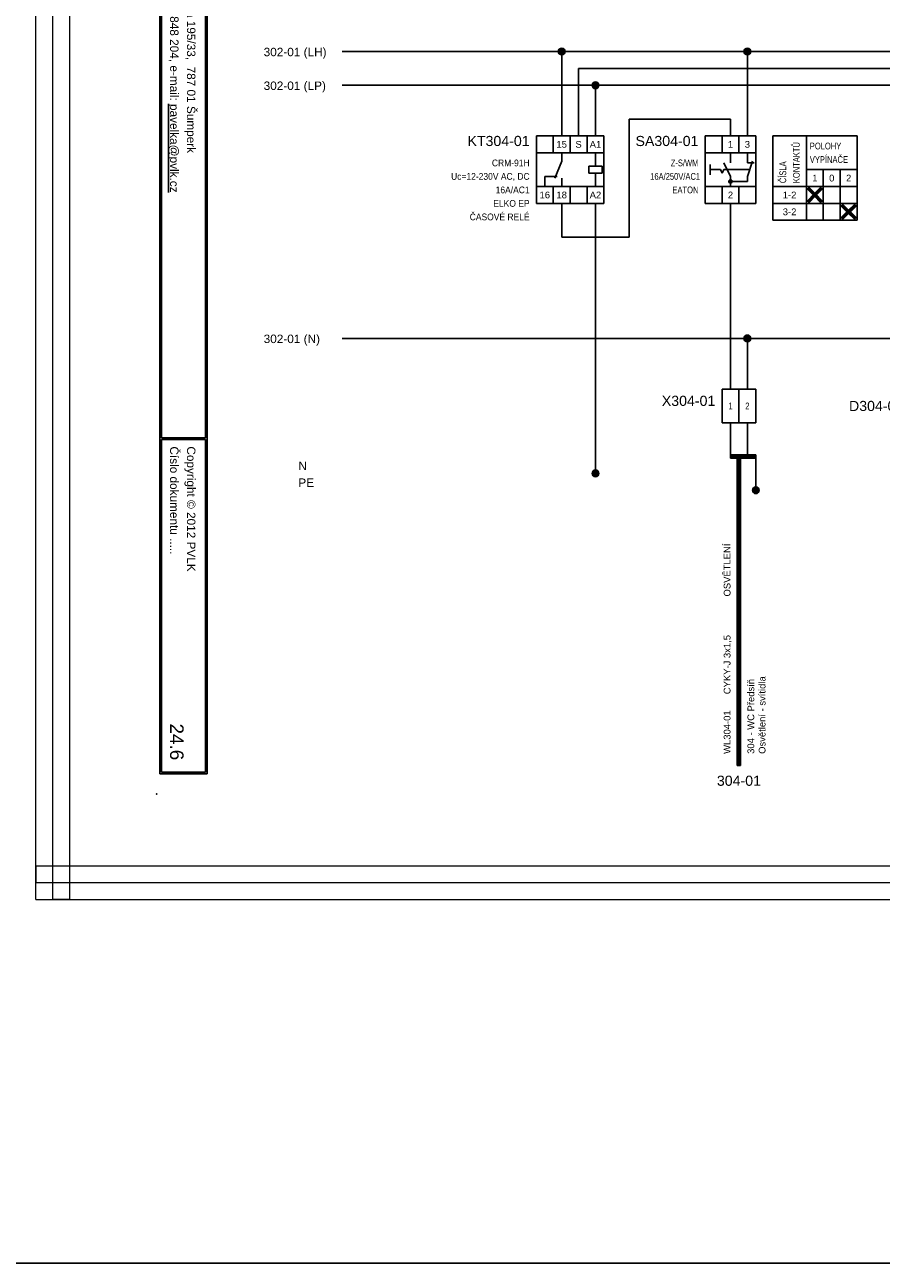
# Model space of a CAD drawing. Extents: x -3642 to 3381, y 3251 to 3904.
# Tile 17 of 41: x -912 to -659, y 3251 to 3618. Entities that reach past the tile are written whole.
import ezdxf
from ezdxf.enums import TextEntityAlignment as Align

# ---------------------------------------------------------------- set-up
doc = ezdxf.new("R2010")
doc.units = 0
doc.header["$MEASUREMENT"] = 0
for name, color, linetype in [('1-KRESBA', 7, 'Continuous'), ('__Bílá', 7, 'Continuous'), ('__Rudá 010', 10, 'Continuous'), ('__Svmodrá', 4, 'Continuous'), ('__Vínová 220', 220, 'Continuous'), ('__Zelená', 3, 'Continuous'), ('__Černá 250', 7, 'Continuous')]:
    doc.layers.add(name, color=color, linetype=linetype)
doc.styles.add('Arial', font='arial.ttf')
doc.styles.add('GENERATED_STYLE_1', font='arial.ttf')

# ---------------------------------------------------------------- blocks, each defined once
blk = doc.blocks.new('BLK_Razítko_malé_pro_rozváděče')
at = {"layer": '__Bílá'}
for p, q in [((15, -1), (15, -20)), ((15, -1), (294, -1)), ((15.5, -1.5), (15.5, -19.5)), ((15.5, -1.5), (184.5, -1.5)), ((184.5, -1.5), (184.5, -19.5)), ((185, -1.5), (185, -19.5)), ((185, -1.5), (293.5, -1.5)), ((293.5, -19.5), (293.5, -1.5)), ((294, -20), (294, -1)), ((15, -20), (294, -20)), ((15.5, -19.5), (184.5, -19.5)), ((185, -19.5), (293.5, -19.5)), ((15, -405), (15, -419)), ((15, -405), (294, -405)), ((15.5, -405.5), (15.5, -418.5)), ((15.5, -405.5), (194.5, -405.5)), ((194.5, -405.5), (194.5, -418.5)), ((195, -405.5), (195, -418.5)), ((195, -405.5), (293.5, -405.5)), ((293.5, -405.5), (293.5, -418.5)), ((294, -405), (294, -419)), ((15, -419), (294, -419)), ((15.5, -418.5), (194.5, -418.5)), ((195, -418.5), (293.5, -418.5))]:
    blk.add_line(p, q, dxfattribs=at)
for p in [(0, 0), (300, 0), (0, -420), (300, -420)]:
    blk.add_point(p, dxfattribs=at)
at = {"layer": '__Bílá', "style": 'Arial'}
for s, height, p in [('-', 3, (38, -7)), ('Dokument', 2.5, (187, -7)), ('-', 3, (210.5, -7)), ('SO/PS', 2.5, (17.5, -12)), ('-', 3, (38, -12)), ('Vypracoval', 2.5, (187, -12)), ('-', 3, (210.5, -12)), ('Investor', 2.5, (17.5, -17)), ('Datum', 2.5, (187, -17)), ('-', 3, (38, -17)), ('-', 3, (210.5, -17)), ('PVLK PROJECT s.r.o. , Langrova 195/33,  787 01 Šumperk', 2.5, (17.5, -411)), ('Copyright © 2012 PVLK', 2.5, (197, -411)), ('Telefon: 773 836 685, mobil: 777 848 204, e-mail: %%Upavelka@pvlk.cz', 2.5, (17.5, -416)), ('Číslo dokumentu .....', 2.5, (197, -416))]:
    blk.add_text(s, height=height, dxfattribs=at).set_placement(p)
at = {"layer": '__Vínová 220', "char_height": 2.5, "attachment_point": 7, "style": 'Arial'}
for s, insert in [('715 0908', (17.5, -7)), ('Rozšíření výrobního areálu firmy PLASTKON PRODUCT, S.R.O.', (42.5, -7.75)), ('R3 – Hlavní rozváděč 3NP', (215, -7.75)), ('SO 02 - Novostavba skladovací haly s administrativní budovou', (42.5, -12.75)), ('Miroslav Pavelka', (215, -12.75)), ('Plastkon product, s.r.o., Hlavní 147, Mikulovice 790 84', (42.5, -17.75)), ('06/2016', (215, -17.75))]:
    blk.add_mtext(s, dxfattribs=dict(at, insert=insert))
at = {"layer": '__Vínová 220', "style": 'Arial'}
blk.add_attdef('ČÍSLO', text='', height=4, dxfattribs=at).set_placement((290, -416), align=Align.RIGHT)
blk = doc.blocks.new('CRM-91H')
for p, q in [((-4.26, 10.79), (-4.26, -9.21)), ((-4.26, 10.79), (15.74, 10.79)), ((0.74, 5.79), (0.74, 10.79)), ((5.74, 10.79), (5.74, 5.79)), ((10.74, 5.79), (10.74, 10.79)), ((15.74, 10.79), (15.74, -9.21)), ((15.74, 5.79), (-4.26, 5.79)), ((3.24, 3.29), (3.24, 5.79)), ((13.24, 1.79), (13.24, 5.79)), ((1.24, -1.71), (3.24, 3.29)), ((11.24, -0.21), (11.24, 1.79)), ((11.24, 1.79), (15.24, 1.79)), ((15.24, 1.79), (15.24, -0.21)), ((-1.76, -1.21), (-1.76, -4.21)), ((-1.76, -1.21), (1.92, -1.21)), ((3.24, -1.71), (3.24, -4.21)), ((15.24, -0.21), (11.24, -0.21)), ((13.24, -4.21), (13.24, -0.21)), ((15.74, -4.21), (-4.26, -4.21)), ((0.74, -4.21), (0.74, -9.21)), ((5.74, -4.21), (5.74, -9.21)), ((10.74, -4.21), (10.74, -9.21)), ((15.74, -9.21), (-4.26, -9.21))]:
    blk.add_line(p, q)
at = {"style": 'Arial'}
for s, p in [('15', (3.24, 7.29)), ('S', (8.24, 7.29)), ('A1', (13.24, 7.29)), ('16', (-1.76, -7.71)), ('18', (3.24, -7.71)), ('A2', (13.24, -7.71))]:
    blk.add_text(s, height=2, dxfattribs=at).set_placement(p, align=Align.CENTER)
blk.add_attdef('POPIS', text='', height=3, dxfattribs=at).set_placement((-6.26, 7.79), align=Align.RIGHT)
at = {"style": 'Arial', "width": 0.9}
for tag, p in [('TYP', (-6.26, 1.79)), ('CÍVKA', (-6.26, -2.21)), ('PROUD', (-6.26, -6.21)), ('DOPLŇ1', (-6.26, -10.21)), ('DOPLŇ2', (-6.26, -14.21))]:
    blk.add_attdef(tag, text='', height=2, dxfattribs=at).set_placement(p, align=Align.RIGHT)
blk = doc.blocks.new('V0085A01')
h = blk.add_hatch(color=256)
edge = h.paths.add_edge_path()
edge.add_arc((0, 0), 1, 0, 360)
blk.add_circle((0, 0), 1)
blk = doc.blocks.new('V0109A02')
for p, q in [((0, 0), (0, 10)), ((5, 10), (0, 10)), ((5, 0), (5, 10)), ((10, 10), (5, 10)), ((10, 0), (10, 10)), ((5, 0), (0, 0)), ((10, 0), (5, 0))]:
    blk.add_line(p, q)
at = {"style": 'Arial'}
blk.add_attdef('POPIS', text='', height=3, dxfattribs=at).set_placement((-2, 5), align=Align.RIGHT)
at = {"style": 'Arial', "width": 0.8}
for tag, p in [('S1', (2.5, 5)), ('S2', (7.5, 5))]:
    blk.add_attdef(tag, text='', height=2, dxfattribs=at).set_placement(p, align=Align.MIDDLE)
blk = doc.blocks.new('L0001A01')
h = blk.add_hatch(color=256)
edge = h.paths.add_edge_path()
edge.add_arc((0, 0), 1, 0, 360)
blk.add_circle((0, 0), 1)
blk = doc.blocks.new('V0109A03')
for p, q in [((5, 10), (0, 10)), ((0, 0), (0, 10)), ((10, 10), (5, 10)), ((5, 0), (5, 10)), ((15, 10), (10, 10)), ((10, 0), (10, 10)), ((15, 0), (15, 10)), ((5, 0), (0, 0)), ((10, 0), (5, 0)), ((15, 0), (10, 0))]:
    blk.add_line(p, q)
at = {"style": 'Arial'}
blk.add_attdef('POPIS', text='', height=3, dxfattribs=at).set_placement((-2, 5), align=Align.RIGHT)
at = {"style": 'Arial', "width": 0.8}
for tag, p in [('S1', (2.5, 5)), ('S2', (7.5, 5)), ('S3', (12.5, 5))]:
    blk.add_attdef(tag, text='', height=2, dxfattribs=at).set_placement(p, align=Align.MIDDLE)
blk = doc.blocks.new('feva2774')
h = blk.add_hatch(color=256)
h.paths.add_polyline_path([(5, -3), (5, -3.5), (5.5, -3.5, 0.414214)])
h.paths.add_polyline_path([(5, -3.5), (5, -4, 0.414214), (5.5, -3.5)])
h.paths.add_polyline_path([(5, -4), (5, -3, 0.414214), (4.5, -3.5, 0.414214)])
for points in [[(30, -7), (28.5, -5.5), (28, -5.5), (28, -6), (29.5, -7.5), (28, -9), (28, -9.5), (28.5, -9.5), (30, -8), (31.5, -9.5), (32, -9.5), (32, -9), (30.5, -7.5), (32, -6), (32, -5.5), (31.5, -5.5)], [(40, -12), (38.5, -10.5), (38, -10.5), (38, -11), (39.5, -12.5), (38, -14), (38, -14.5), (38.5, -14.5), (40, -13), (41.5, -14.5), (42, -14.5), (42, -14), (40.5, -12.5), (42, -11), (42, -10.5), (41.5, -10.5)]]:
    blk.add_hatch(color=256).paths.add_polyline_path(points)
for p, q in [((-2.5, 10), (-2.5, -10)), ((-2.5, 10), (12.5, 10)), ((2.5, 10), (2.5, 5)), ((7.5, 10), (7.5, 5)), ((12.5, 10), (12.5, -10)), ((17.5, 10), (17.5, -15)), ((17.5, 10), (42.5, 10)), ((27.5, 10), (27.5, -15)), ((42.5, 10), (42.5, -15)), ((12.5, 5), (-2.5, 5)), ((5, 2), (5, 5)), ((10, 2), (10, 5)), ((-1, 1.5), (-1, -1.5)), ((2, 0), (-1, 0)), ((2, 0), (2.5, -1)), ((2.5, -1), (3, 0)), ((5, -2), (3, 2)), ((10.67, 0), (3, 0)), ((10, -2), (11.5, 2.5)), ((12, 2), (10, 2)), ((42.5, 0), (27.5, 0)), ((32.5, 0), (32.5, -15)), ((37.5, 0), (37.5, -15)), ((5, -2), (5, -5)), ((5, -3.5), (10, -3.5)), ((10, -2), (10, -3.5)), ((12.5, -5), (-2.5, -5)), ((2.5, -5), (2.5, -10)), ((7.5, -5), (7.5, -10)), ((42.5, -5), (17.5, -5)), ((28, -6), (28, -5.5)), ((28, -5.5), (28.5, -5.5)), ((29.5, -7.5), (28, -6)), ((28.5, -5.5), (30, -7)), ((31.5, -5.5), (30, -7)), ((30.5, -7.5), (32, -6)), ((32, -5.5), (31.5, -5.5)), ((32, -6), (32, -5.5)), ((12.5, -10), (-2.5, -10)), ((42.5, -10), (17.5, -10)), ((29.5, -7.5), (28, -9)), ((28, -9), (28, -9.5)), ((28, -9.5), (28.5, -9.5)), ((28.5, -9.5), (30, -8)), ((31.5, -9.5), (30, -8)), ((30.5, -7.5), (32, -9)), ((32, -9.5), (31.5, -9.5)), ((32, -9), (32, -9.5)), ((38, -11), (38, -10.5)), ((38, -10.5), (38.5, -10.5)), ((39.5, -12.5), (38, -11)), ((38.5, -10.5), (40, -12)), ((41.5, -10.5), (40, -12)), ((40.5, -12.5), (42, -11)), ((42, -10.5), (41.5, -10.5)), ((42, -11), (42, -10.5)), ((39.5, -12.5), (38, -14)), ((38, -14), (38, -14.5)), ((38, -14.5), (38.5, -14.5)), ((38.5, -14.5), (40, -13)), ((41.5, -14.5), (40, -13)), ((40.5, -12.5), (42, -14)), ((42, -14.5), (41.5, -14.5)), ((42, -14), (42, -14.5)), ((42.5, -15), (17.5, -15))]:
    blk.add_line(p, q)
blk.add_circle((5, -3.5), 0.5)
at = {"style": 'Arial'}
for s, p in [('1', (5, 6.5)), ('3', (10, 6.5)), ('1', (30, -3.5)), ('0', (35, -3.5)), ('2', (40, -3.5)), ('2', (5, -8.5)), ('1-2', (22.5, -8.5)), ('3-2', (22.5, -13.5))]:
    blk.add_text(s, height=2, dxfattribs=at).set_placement(p, align=Align.CENTER)
at = {"style": 'Arial', "width": 0.8}
for s, p in [('KONTAKTŮ', (25.5, -4)), ('ČÍSLA', (21.5, -4))]:
    blk.add_text(s, height=2, rotation=90, dxfattribs=at).set_placement(p)
for s, p in [('POLOHY', (28.5, 6)), ('VYPÍNAČE', (28.5, 2))]:
    blk.add_text(s, height=2, dxfattribs=at).set_placement(p)
at = {"style": 'Arial'}
blk.add_attdef('POPIS', text='', height=3, dxfattribs=at).set_placement((-4.5, 7), align=Align.RIGHT)
at = {"style": 'Arial', "width": 0.8}
for tag, p in [('TYP', (-4.5, 1)), ('AC1(PROUD)', (-4, -3)), ('DOPLŇ1', (-4.5, -7))]:
    blk.add_attdef(tag, text='', height=2, dxfattribs=at).set_placement(p, align=Align.RIGHT)

msp = doc.modelspace()

# ---------------------------------------------------------------- linework, layer by layer
at = {"layer": '1-KRESBA'}
for p, q in [((-543.31, 3610), (-818.31, 3610)), ((-753.31, 3585), (-753.31, 3610)), ((-698.31, 3585), (-698.31, 3610)), ((-638.31, 3605), (-748.31, 3605)), ((-748.31, 3605), (-748.31, 3585)), ((-818.31, 3600), (-543.31, 3600)), ((-743.31, 3585), (-743.31, 3600)), ((-703.31, 3590), (-733.31, 3590)), ((-733.31, 3590), (-733.31, 3555)), ((-703.31, 3585), (-703.31, 3590)), ((-753.31, 3565), (-753.31, 3555)), ((-743.31, 3565), (-743.31, 3485)), ((-703.31, 3565), (-703.31, 3510)), ((-733.31, 3555), (-753.31, 3555)), ((-543.31, 3525), (-818.31, 3525)), ((-698.31, 3510), (-698.31, 3525)), ((-703.31, 3500), (-703.31, 3490)), ((-698.31, 3500), (-698.31, 3490)), ((-703.31, 3490.5), (-703.31, 3490)), ((-703.31, 3490.5), (-695.81, 3490.5)), ((-701.31, 3398.43), (-701.31, 3490.39)), ((-701.31, 3490.39), (-700.81, 3490.39)), ((-700.81, 3398.43), (-700.81, 3490.39)), ((-700.31, 3490.39), (-700.81, 3490.39)), ((-700.31, 3398.43), (-700.31, 3490.39)), ((-695.81, 3490.5), (-695.81, 3490)), ((-703.31, 3489.5), (-703.31, 3490)), ((-703.31, 3490), (-695.81, 3490)), ((-703.31, 3489.5), (-695.81, 3489.5)), ((-695.81, 3489.5), (-695.81, 3490)), ((-695.81, 3490), (-695.81, 3480)), ((-701.31, 3398.43), (-700.81, 3398.43)), ((-700.31, 3398.43), (-700.81, 3398.43))]:
    msp.add_line(p, q, dxfattribs=at)
at = {"layer": '1-KRESBA', "color": 3}
msp.add_lwpolyline([(-3642.15, 3903.52), (3380.95, 3903.52), (3380.95, 3250.95), (-3642.15, 3250.95)], close=True, dxfattribs=at)
at = {"layer": '__Vínová 220', "lineweight": 0}
for p, q in [((-909.03, 3358.74), (-909.03, 3724.82)), ((-904.03, 3358.74), (-904.03, 3724.82)), ((-899.03, 3358.74), (-899.03, 3724.82)), ((-909.03, 3368.74), (-909.03, 3363.74)), ((-909.03, 3368.74), (-412.62, 3368.74)), ((-909.03, 3358.74), (-909.03, 3363.74)), ((-909.03, 3363.74), (-412.62, 3363.74)), ((-909.03, 3358.74), (-412.62, 3358.74)), ((-909.03, 3358.74), (-904.03, 3358.74)), ((-899.03, 3358.74), (-904.03, 3358.74))]:
    msp.add_line(p, q, dxfattribs=at)

# ---------------------------------------------------------------- block references
at = {"color": 250, "linetype": 'Continuous'}
for p in [(-743.31, 3485), (-695.81, 3480)]:
    msp.add_blockref('V0085A01', p, dxfattribs=at)
at = {"layer": '1-KRESBA', "rotation": 270}
msp.add_blockref('BLK_Razítko_malé_pro_rozváděče', (-453.31, 3690), dxfattribs=at).add_auto_attribs({'ČÍSLO': '24.6'})
at = {"layer": '1-KRESBA', "color": 250, "linetype": 'Continuous'}
for p in [(-753.31, 3610), (-698.31, 3610), (-743.31, 3600), (-698.31, 3525)]:
    msp.add_blockref('L0001A01', p, dxfattribs=at)
at = {"layer": '1-KRESBA'}
msp.add_blockref('CRM-91H', (-756.55, 3574.21), dxfattribs=at).add_auto_attribs({'POPIS': 'KT304-01', 'TYP': 'CRM-91H', 'CÍVKA': 'Uc=12-230V AC, DC', 'PROUD': '16A/AC1', 'DOPLŇ1': 'ELKO EP', 'DOPLŇ2': 'ČASOVÉ RELÉ'})
at = {"layer": '__Černá 250'}
for name, p, values in [('feva2774', (-708.31, 3575), {'POPIS': 'SA304-01', 'TYP': 'Z-S/WM', 'AC1(PROUD)': '16A/250V/AC1', 'DOPLŇ1': 'EATON'}), ('V0109A02', (-705.81, 3500), {'POPIS': 'X304-01', 'S1': '1', 'S2': '2'})]:
    msp.add_blockref(name, p, dxfattribs=at).add_auto_attribs(values)
ref = msp.add_blockref('V0109A03', (-650.81, 3500), dxfattribs=at)
ref.add_attrib('POPIS', 'D304-01', dxfattribs={"layer": '0', "height": 3, "style": 'Arial'}).set_placement((-652.13, 3503.48), align=Align.RIGHT)
ref.add_attrib('S1', '1', dxfattribs={"layer": '0', "height": 2, "style": 'Arial', "width": 0.8}).set_placement((-648.31, 3505), align=Align.MIDDLE)
ref.add_attrib('S2', '2', dxfattribs={"layer": '0', "height": 2, "style": 'Arial', "width": 0.8}).set_placement((-643.31, 3505), align=Align.MIDDLE)
ref.add_attrib('S3', '3', dxfattribs={"layer": '0', "height": 2, "style": 'Arial', "width": 0.8}).set_placement((-638.31, 3505), align=Align.MIDDLE)

# ---------------------------------------------------------------- texts
at = {"layer": '1-KRESBA', "style": 'Arial'}
for s, p in [('302-01 (LH)', (-841.59, 3608.62)), ('302-01 (LP)', (-841.59, 3598.62)), ('302-01 (N)', (-841.59, 3523.62))]:
    msp.add_text(s, height=2.5, dxfattribs=at).set_placement(p)
at = {"layer": '__Rudá 010', "style": 'Arial'}
for s, p in [('OSVĚTLENÍ', (-703.31, 3448.52)), ('CYKY-J 3x1,5', (-703.31, 3419.56)), ('WL304-01', (-703.31, 3401.89))]:
    msp.add_text(s, height=2, rotation=90, dxfattribs=at).set_placement(p)
at = {"layer": '__Rudá 010', "style": 'GENERATED_STYLE_1'}
msp.add_text('304-01', height=3, dxfattribs=at).set_placement((-700.81, 3392.43), align=Align.CENTER)
at = {"layer": '__Rudá 010', "insert": (-698.28, 3401.89), "char_height": 2, "width": 62.8406, "attachment_point": 1, "rotation": 90, "style": 'Arial'}
msp.add_mtext('304 - WC Předsíň\\POsvětlení - svítidla', dxfattribs=at)
at = {"layer": '__Svmodrá', "linetype": 'Continuous', "style": 'Arial'}
msp.add_text('N', height=2.5, dxfattribs=at).set_placement((-831.31, 3486))
msp.add_text('N', height=2.5, dxfattribs=at).set_placement((-831.31, 3486))
at = {"layer": '__Zelená', "linetype": 'Continuous', "style": 'Arial'}
msp.add_text('PE', height=2.5, dxfattribs=at).set_placement((-831.31, 3481))
msp.add_text('PE', height=2.5, dxfattribs=at).set_placement((-831.31, 3481))

doc.saveas('drawing.dxf')
